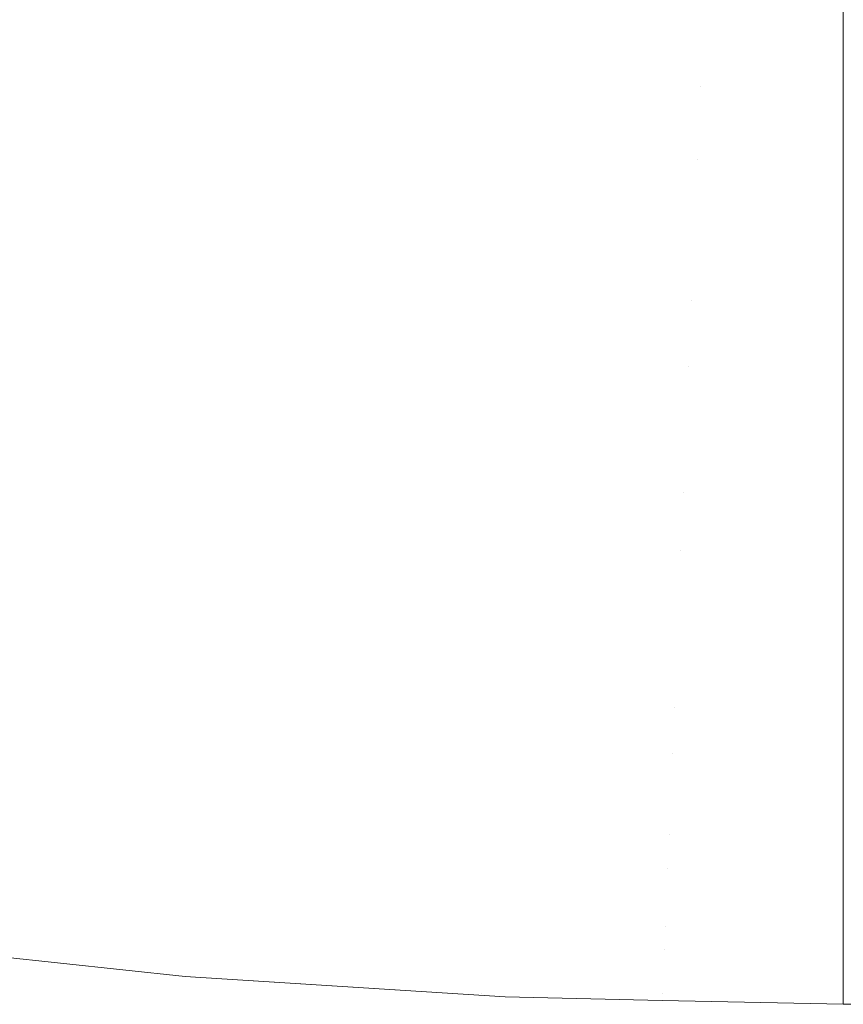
# Model space of a CAD drawing. Header units: centimetres. Extents: x -35.1 to 36.2, y 4.2 to 6.
# Tile 24 of 256: x -34.9718 to -34.9528, y 4.2002 to 4.2229. Entities that reach past the tile are written whole.
import ezdxf

# ---------------------------------------------------------------- set-up
doc = ezdxf.new("R2010")
doc.units = ezdxf.units.CM
doc.header["$LTSCALE"] = 2.54
doc.layers.add('Lucido design-1', color=7, linetype='Continuous')

# ---------------------------------------------------------------- blocks, each defined once
blk = doc.blocks.new('Gruppo-4-1')
at = {"color": 7, "linetype": 'Continuous', "lineweight": 9}
for points, invisible_edges in [([(-34.968789, 4.224023, -2276.258516), (-34.971942, 4.224432, -2276.258516), (-34.972375, 4.222722, -2276.260685), (-34.96915, 4.222304, -2276.260685)], 15), ([(-34.96915, 4.222304, -2276.983655), (-34.972375, 4.222722, -2276.983655), (-34.971942, 4.224432, -2276.985824), (-34.968789, 4.224023, -2276.985824)], 15), ([(-34.96915, 4.222304, -2276.260685), (-34.965902, 4.221961, -2276.260685), (-34.965612, 4.223688, -2276.258516), (-34.968789, 4.224023, -2276.258516)], 15), ([(-34.968789, 4.224023, -2276.985824), (-34.965612, 4.223688, -2276.985824), (-34.965902, 4.221961, -2276.983655), (-34.96915, 4.222304, -2276.983655)], 15), ([(-34.962417, 4.223426, -2276.258516), (-34.965612, 4.223688, -2276.258516), (-34.965902, 4.221961, -2276.260685), (-34.962635, 4.221693, -2276.260685)], 15), ([(-34.962635, 4.221693, -2276.983655), (-34.965902, 4.221961, -2276.983655), (-34.965612, 4.223688, -2276.985824), (-34.962417, 4.223426, -2276.985824)], 15), ([(-34.962635, 4.221693, -2276.260685), (-34.959353, 4.221501, -2276.260685), (-34.959208, 4.223238, -2276.258516), (-34.962417, 4.223426, -2276.258516)], 15), ([(-34.962417, 4.223426, -2276.985824), (-34.959208, 4.223238, -2276.985824), (-34.959353, 4.221501, -2276.983655), (-34.962635, 4.221693, -2276.983655)], 15), ([(-34.956062, 4.221386, -2276.260685), (-34.952766, 4.220877, -2276.261294), (-34.952766, 4.223608, -2276.257891), (-34.95599, 4.223125, -2276.258516)], 13), ([(-34.95599, 4.223125, -2276.985824), (-34.952766, 4.223608, -2276.986449), (-34.952766, 4.220877, -2276.983046), (-34.956062, 4.221386, -2276.983655)], 13), ([(-34.952766, 4.220877, -2276.261294), (36.079692, 4.220877, -2276.261294), (36.079692, 4.223608, -2276.257891), (-34.952766, 4.223608, -2276.257891)], 5), ([(36.079692, 4.220877, -2276.983046), (-34.952766, 4.220877, -2276.983046), (-34.952766, 4.223608, -2276.986449), (36.079692, 4.223608, -2276.986449)], 5), ([(-34.95599, 4.223125, -2276.258516), (-34.959208, 4.223238, -2276.258516), (-34.959353, 4.221501, -2276.260685), (-34.956062, 4.221386, -2276.260685)], 15), ([(-34.956062, 4.221386, -2276.983655), (-34.959353, 4.221501, -2276.983655), (-34.959208, 4.223238, -2276.985824), (-34.95599, 4.223125, -2276.985824)], 15), ([(-34.96915, 4.222304, -2276.260685), (-34.972375, 4.222722, -2276.260685), (-34.972796, 4.221056, -2276.262924), (-34.969503, 4.22063, -2276.262924)], 15), ([(-34.969503, 4.22063, -2276.981416), (-34.972796, 4.221056, -2276.981416), (-34.972375, 4.222722, -2276.983655), (-34.96915, 4.222304, -2276.983655)], 15), ([(-34.969503, 4.22063, -2276.262924), (-34.966185, 4.220279, -2276.262924), (-34.965902, 4.221961, -2276.260685), (-34.96915, 4.222304, -2276.260685)], 15), ([(-34.96915, 4.222304, -2276.983655), (-34.965902, 4.221961, -2276.983655), (-34.966185, 4.220279, -2276.981416), (-34.969503, 4.22063, -2276.981416)], 15), ([(-34.962635, 4.221693, -2276.260685), (-34.965902, 4.221961, -2276.260685), (-34.966185, 4.220279, -2276.262924), (-34.962847, 4.220005, -2276.262924)], 15), ([(-34.962847, 4.220005, -2276.981416), (-34.966185, 4.220279, -2276.981416), (-34.965902, 4.221961, -2276.983655), (-34.962635, 4.221693, -2276.983655)], 15), ([(-34.962847, 4.220005, -2276.262924), (-34.959495, 4.219809, -2276.262924), (-34.959353, 4.221501, -2276.260685), (-34.962635, 4.221693, -2276.260685)], 15), ([(-34.962635, 4.221693, -2276.983655), (-34.959353, 4.221501, -2276.983655), (-34.959495, 4.219809, -2276.981416), (-34.962847, 4.220005, -2276.981416)], 15), ([(-34.956062, 4.221386, -2276.260685), (-34.959353, 4.221501, -2276.260685), (-34.959495, 4.219809, -2276.262924), (-34.956133, 4.219691, -2276.262924)], 15), ([(-34.956133, 4.219691, -2276.981416), (-34.959495, 4.219809, -2276.981416), (-34.959353, 4.221501, -2276.983655), (-34.956062, 4.221386, -2276.983655)], 15), ([(-34.956133, 4.219691, -2276.262924), (-34.952766, 4.220877, -2276.261294), (-34.956062, 4.221386, -2276.260685)], 11), ([(-34.956062, 4.221386, -2276.983655), (-34.952766, 4.220877, -2276.983046), (-34.956133, 4.219691, -2276.981416)], 11), ([(-34.969503, 4.22063, -2276.262924), (-34.972796, 4.221056, -2276.262924), (-34.973206, 4.219438, -2276.26523), (-34.969845, 4.219003, -2276.26523)], 15), ([(-34.969845, 4.219003, -2276.979109), (-34.973206, 4.219438, -2276.979109), (-34.972796, 4.221056, -2276.981416), (-34.969503, 4.22063, -2276.981416)], 15), ([(-34.952766, 4.218297, -2276.264812), (-34.952766, 4.220877, -2276.261294), (-34.956133, 4.219691, -2276.262924)], 10), ([(-34.956133, 4.219691, -2276.981416), (-34.952766, 4.220877, -2276.983046), (-34.952766, 4.218297, -2276.979528)], 9), ([(-34.952766, 4.218297, -2276.264812), (36.079692, 4.218297, -2276.264812), (36.079692, 4.220877, -2276.261294), (-34.952766, 4.220877, -2276.261294)], 5), ([(36.079692, 4.218297, -2276.979528), (-34.952766, 4.218297, -2276.979528), (-34.952766, 4.220877, -2276.983046), (36.079692, 4.220877, -2276.983046)], 5), ([(-34.969845, 4.219003, -2276.26523), (-34.966459, 4.218645, -2276.26523), (-34.966185, 4.220279, -2276.262924), (-34.969503, 4.22063, -2276.262924)], 15), ([(-34.969503, 4.22063, -2276.981416), (-34.966185, 4.220279, -2276.981416), (-34.966459, 4.218645, -2276.979109), (-34.969845, 4.219003, -2276.979109)], 15), ([(-34.962847, 4.220005, -2276.262924), (-34.966185, 4.220279, -2276.262924), (-34.966459, 4.218645, -2276.26523), (-34.963053, 4.218366, -2276.26523)], 15), ([(-34.963053, 4.218366, -2276.979109), (-34.966459, 4.218645, -2276.979109), (-34.966185, 4.220279, -2276.981416), (-34.962847, 4.220005, -2276.981416)], 15), ([(-34.963053, 4.218366, -2276.26523), (-34.959633, 4.218166, -2276.26523), (-34.959495, 4.219809, -2276.262924), (-34.962847, 4.220005, -2276.262924)], 15), ([(-34.962847, 4.220005, -2276.981416), (-34.959495, 4.219809, -2276.981416), (-34.959633, 4.218166, -2276.979109), (-34.963053, 4.218366, -2276.979109)], 15), ([(-34.956133, 4.219691, -2276.262924), (-34.959495, 4.219809, -2276.262924), (-34.959633, 4.218166, -2276.26523), (-34.956202, 4.218046, -2276.26523)], 15), ([(-34.956202, 4.218046, -2276.979109), (-34.959633, 4.218166, -2276.979109), (-34.959495, 4.219809, -2276.981416), (-34.956133, 4.219691, -2276.981416)], 15), ([(-34.956133, 4.219691, -2276.262924), (-34.956202, 4.218046, -2276.26523), (-34.952766, 4.218297, -2276.264812)], 11), ([(-34.952766, 4.218297, -2276.979528), (-34.956202, 4.218046, -2276.979109), (-34.956133, 4.219691, -2276.981416)], 11), ([(-34.969845, 4.219003, -2276.26523), (-34.973206, 4.219438, -2276.26523), (-34.973602, 4.217871, -2276.267604), (-34.970176, 4.217428, -2276.267604)], 15), ([(-34.970176, 4.217428, -2276.976736), (-34.973602, 4.217871, -2276.976736), (-34.973206, 4.219438, -2276.979109), (-34.969845, 4.219003, -2276.979109)], 15), ([(-34.970176, 4.217428, -2276.267604), (-34.966724, 4.217063, -2276.267604), (-34.966459, 4.218645, -2276.26523), (-34.969845, 4.219003, -2276.26523)], 15), ([(-34.969845, 4.219003, -2276.979109), (-34.966459, 4.218645, -2276.979109), (-34.966724, 4.217063, -2276.976736), (-34.970176, 4.217428, -2276.976736)], 15), ([(-34.963053, 4.218366, -2276.26523), (-34.966459, 4.218645, -2276.26523), (-34.966724, 4.217063, -2276.267604), (-34.963253, 4.216779, -2276.267604)], 15), ([(-34.963253, 4.216779, -2276.976736), (-34.966724, 4.217063, -2276.976736), (-34.966459, 4.218645, -2276.979109), (-34.963053, 4.218366, -2276.979109)], 15), ([(-34.963253, 4.216779, -2276.267604), (-34.959766, 4.216575, -2276.267604), (-34.959633, 4.218166, -2276.26523), (-34.963053, 4.218366, -2276.26523)], 15), ([(-34.963053, 4.218366, -2276.979109), (-34.959633, 4.218166, -2276.979109), (-34.959766, 4.216575, -2276.976736), (-34.963253, 4.216779, -2276.976736)], 15), ([(-34.956269, 4.216452, -2276.267604), (-34.952766, 4.215873, -2276.26844), (-34.952766, 4.218297, -2276.264812), (-34.956202, 4.218046, -2276.26523)], 13), ([(-34.956202, 4.218046, -2276.979109), (-34.952766, 4.218297, -2276.979528), (-34.952766, 4.215873, -2276.9759), (-34.956269, 4.216452, -2276.976736)], 13), ([(-34.952766, 4.215873, -2276.26844), (36.079692, 4.215873, -2276.26844), (36.079692, 4.218297, -2276.264812), (-34.952766, 4.218297, -2276.264812)], 5), ([(36.079692, 4.215873, -2276.9759), (-34.952766, 4.215873, -2276.9759), (-34.952766, 4.218297, -2276.979528), (36.079692, 4.218297, -2276.979528)], 5), ([(-34.956202, 4.218046, -2276.26523), (-34.959633, 4.218166, -2276.26523), (-34.959766, 4.216575, -2276.267604), (-34.956269, 4.216452, -2276.267604)], 15), ([(-34.956269, 4.216452, -2276.976736), (-34.959766, 4.216575, -2276.976736), (-34.959633, 4.218166, -2276.979109), (-34.956202, 4.218046, -2276.979109)], 15), ([(-34.970176, 4.217428, -2276.267604), (-34.973602, 4.217871, -2276.267604), (-34.973985, 4.21636, -2276.270043), (-34.970495, 4.215908, -2276.270043)], 15), ([(-34.970495, 4.215908, -2276.974297), (-34.973985, 4.21636, -2276.974297), (-34.973602, 4.217871, -2276.976736), (-34.970176, 4.217428, -2276.976736)], 15), ([(-34.970495, 4.215908, -2276.270043), (-34.966981, 4.215537, -2276.270043), (-34.966724, 4.217063, -2276.267604), (-34.970176, 4.217428, -2276.267604)], 15), ([(-34.970176, 4.217428, -2276.976736), (-34.966724, 4.217063, -2276.976736), (-34.966981, 4.215537, -2276.974297), (-34.970495, 4.215908, -2276.974297)], 15), ([(-34.963253, 4.216779, -2276.267604), (-34.966724, 4.217063, -2276.267604), (-34.966981, 4.215537, -2276.270043), (-34.963445, 4.215247, -2276.270043)], 15), ([(-34.963445, 4.215247, -2276.974297), (-34.966981, 4.215537, -2276.974297), (-34.966724, 4.217063, -2276.976736), (-34.963253, 4.216779, -2276.976736)], 15), ([(-34.963445, 4.215247, -2276.270043), (-34.959894, 4.215039, -2276.270043), (-34.959766, 4.216575, -2276.267604), (-34.963253, 4.216779, -2276.267604)], 15), ([(-34.963253, 4.216779, -2276.976736), (-34.959766, 4.216575, -2276.976736), (-34.959894, 4.215039, -2276.974297), (-34.963445, 4.215247, -2276.974297)], 15), ([(-34.956269, 4.216452, -2276.267604), (-34.959766, 4.216575, -2276.267604), (-34.959894, 4.215039, -2276.270043), (-34.956333, 4.214914, -2276.270043)], 15), ([(-34.956333, 4.214914, -2276.974297), (-34.959894, 4.215039, -2276.974297), (-34.959766, 4.216575, -2276.976736), (-34.956269, 4.216452, -2276.976736)], 15), ([(-34.956333, 4.214914, -2276.270043), (-34.952766, 4.215873, -2276.26844), (-34.956269, 4.216452, -2276.267604)], 11), ([(-34.956269, 4.216452, -2276.976736), (-34.952766, 4.215873, -2276.9759), (-34.956333, 4.214914, -2276.974297)], 11), ([(-34.970495, 4.215908, -2276.270043), (-34.973985, 4.21636, -2276.270043), (-34.974352, 4.214906, -2276.272546), (-34.970803, 4.214447, -2276.272546)], 15), ([(-34.970803, 4.214447, -2276.971794), (-34.974352, 4.214906, -2276.971794), (-34.973985, 4.21636, -2276.974297), (-34.970495, 4.215908, -2276.974297)], 15), ([(-34.970803, 4.214447, -2276.272546), (-34.967227, 4.214069, -2276.272546), (-34.966981, 4.215537, -2276.270043), (-34.970495, 4.215908, -2276.270043)], 15), ([(-34.970495, 4.215908, -2276.974297), (-34.966981, 4.215537, -2276.974297), (-34.967227, 4.214069, -2276.971794), (-34.970803, 4.214447, -2276.971794)], 15), ([(-34.952766, 4.213609, -2276.27217), (-34.952766, 4.215873, -2276.26844), (-34.956333, 4.214914, -2276.270043)], 10), ([(-34.956333, 4.214914, -2276.974297), (-34.952766, 4.215873, -2276.9759), (-34.952766, 4.213609, -2276.97217)], 9), ([(-34.952766, 4.213609, -2276.27217), (36.079692, 4.213609, -2276.27217), (36.079692, 4.215873, -2276.26844), (-34.952766, 4.215873, -2276.26844)], 5), ([(36.079692, 4.213609, -2276.97217), (-34.952766, 4.213609, -2276.97217), (-34.952766, 4.215873, -2276.9759), (36.079692, 4.215873, -2276.9759)], 5), ([(-34.963445, 4.215247, -2276.270043), (-34.966981, 4.215537, -2276.270043), (-34.967227, 4.214069, -2276.272546), (-34.96363, 4.213774, -2276.272546)], 15), ([(-34.96363, 4.213774, -2276.971794), (-34.967227, 4.214069, -2276.971794), (-34.966981, 4.215537, -2276.974297), (-34.963445, 4.215247, -2276.974297)], 15), ([(-34.96363, 4.213774, -2276.272546), (-34.960018, 4.213563, -2276.272546), (-34.959894, 4.215039, -2276.270043), (-34.963445, 4.215247, -2276.270043)], 15), ([(-34.963445, 4.215247, -2276.974297), (-34.959894, 4.215039, -2276.974297), (-34.960018, 4.213563, -2276.971794), (-34.96363, 4.213774, -2276.971794)], 15), ([(-34.956333, 4.214914, -2276.270043), (-34.959894, 4.215039, -2276.270043), (-34.960018, 4.213563, -2276.272546), (-34.956395, 4.213436, -2276.272546)], 15), ([(-34.956395, 4.213436, -2276.971794), (-34.960018, 4.213563, -2276.971794), (-34.959894, 4.215039, -2276.974297), (-34.956333, 4.214914, -2276.974297)], 15), ([(-34.970803, 4.214447, -2276.272546), (-34.974352, 4.214906, -2276.272546), (-34.974705, 4.213514, -2276.275111), (-34.971097, 4.213047, -2276.275111)], 15), ([(-34.971097, 4.213047, -2276.969229), (-34.974705, 4.213514, -2276.969229), (-34.974352, 4.214906, -2276.971794), (-34.970803, 4.214447, -2276.971794)], 15), ([(-34.956333, 4.214914, -2276.270043), (-34.956395, 4.213436, -2276.272546), (-34.952766, 4.213609, -2276.27217)], 11), ([(-34.952766, 4.213609, -2276.97217), (-34.956395, 4.213436, -2276.971794), (-34.956333, 4.214914, -2276.974297)], 11), ([(-34.971097, 4.213047, -2276.275111), (-34.967463, 4.212663, -2276.275111), (-34.967227, 4.214069, -2276.272546), (-34.970803, 4.214447, -2276.272546)], 15), ([(-34.970803, 4.214447, -2276.971794), (-34.967227, 4.214069, -2276.971794), (-34.967463, 4.212663, -2276.969229), (-34.971097, 4.213047, -2276.969229)], 15), ([(-34.96363, 4.213774, -2276.272546), (-34.967227, 4.214069, -2276.272546), (-34.967463, 4.212663, -2276.275111), (-34.963808, 4.212364, -2276.275111)], 15), ([(-34.963808, 4.212364, -2276.969229), (-34.967463, 4.212663, -2276.969229), (-34.967227, 4.214069, -2276.971794), (-34.96363, 4.213774, -2276.971794)], 15), ([(-34.963808, 4.212364, -2276.275111), (-34.960136, 4.212149, -2276.275111), (-34.960018, 4.213563, -2276.272546), (-34.96363, 4.213774, -2276.272546)], 15), ([(-34.96363, 4.213774, -2276.971794), (-34.960018, 4.213563, -2276.971794), (-34.960136, 4.212149, -2276.969229), (-34.963808, 4.212364, -2276.969229)], 15), ([(-34.971097, 4.213047, -2276.275111), (-34.974705, 4.213514, -2276.275111), (-34.97504, 4.212187, -2276.277736), (-34.971378, 4.211713, -2276.277736)], 15), ([(-34.971378, 4.211713, -2276.966604), (-34.97504, 4.212187, -2276.966604), (-34.974705, 4.213514, -2276.969229), (-34.971097, 4.213047, -2276.969229)], 15), ([(-34.956395, 4.213436, -2276.272546), (-34.960018, 4.213563, -2276.272546), (-34.960136, 4.212149, -2276.275111), (-34.956454, 4.21202, -2276.275111)], 15), ([(-34.956454, 4.21202, -2276.969229), (-34.960136, 4.212149, -2276.969229), (-34.960018, 4.213563, -2276.971794), (-34.956395, 4.213436, -2276.971794)], 15), ([(-34.956454, 4.21202, -2276.275111), (-34.952766, 4.211511, -2276.275995), (-34.952766, 4.213609, -2276.27217), (-34.956395, 4.213436, -2276.272546)], 13), ([(-34.956395, 4.213436, -2276.971794), (-34.952766, 4.213609, -2276.97217), (-34.952766, 4.211511, -2276.968345), (-34.956454, 4.21202, -2276.969229)], 13), ([(-34.952766, 4.211511, -2276.275995), (36.079692, 4.211511, -2276.275995), (36.079692, 4.213609, -2276.27217), (-34.952766, 4.213609, -2276.27217)], 5), ([(36.079692, 4.211511, -2276.968345), (-34.952766, 4.211511, -2276.968345), (-34.952766, 4.213609, -2276.97217), (36.079692, 4.213609, -2276.97217)], 5), ([(-34.971378, 4.211713, -2276.277736), (-34.967688, 4.211323, -2276.277736), (-34.967463, 4.212663, -2276.275111), (-34.971097, 4.213047, -2276.275111)], 15), ([(-34.971097, 4.213047, -2276.969229), (-34.967463, 4.212663, -2276.969229), (-34.967688, 4.211323, -2276.966604), (-34.971378, 4.211713, -2276.966604)], 15), ([(-34.963808, 4.212364, -2276.275111), (-34.967463, 4.212663, -2276.275111), (-34.967688, 4.211323, -2276.277736), (-34.963977, 4.211019, -2276.277736)], 15), ([(-34.963977, 4.211019, -2276.966604), (-34.967688, 4.211323, -2276.966604), (-34.967463, 4.212663, -2276.969229), (-34.963808, 4.212364, -2276.969229)], 15), ([(-34.963977, 4.211019, -2276.277736), (-34.960249, 4.210801, -2276.277736), (-34.960136, 4.212149, -2276.275111), (-34.963808, 4.212364, -2276.275111)], 15), ([(-34.963808, 4.212364, -2276.969229), (-34.960136, 4.212149, -2276.969229), (-34.960249, 4.210801, -2276.966604), (-34.963977, 4.211019, -2276.966604)], 15), ([(-34.971378, 4.211713, -2276.277736), (-34.97504, 4.212187, -2276.277736), (-34.975359, 4.210929, -2276.280418), (-34.971644, 4.210448, -2276.280418)], 15), ([(-34.971644, 4.210448, -2276.963922), (-34.975359, 4.210929, -2276.963922), (-34.97504, 4.212187, -2276.966604), (-34.971378, 4.211713, -2276.966604)], 15), ([(-34.956454, 4.21202, -2276.275111), (-34.960136, 4.212149, -2276.275111), (-34.960249, 4.210801, -2276.277736), (-34.95651, 4.21067, -2276.277736)], 15), ([(-34.95651, 4.21067, -2276.966604), (-34.960249, 4.210801, -2276.966604), (-34.960136, 4.212149, -2276.969229), (-34.956454, 4.21202, -2276.969229)], 15), ([(-34.95651, 4.21067, -2276.277736), (-34.952766, 4.211511, -2276.275995), (-34.956454, 4.21202, -2276.275111)], 11), ([(-34.956454, 4.21202, -2276.969229), (-34.952766, 4.211511, -2276.968345), (-34.95651, 4.21067, -2276.966604)], 11), ([(-34.971644, 4.210448, -2276.280418), (-34.967901, 4.210052, -2276.280418), (-34.967688, 4.211323, -2276.277736), (-34.971378, 4.211713, -2276.277736)], 15), ([(-34.971378, 4.211713, -2276.966604), (-34.967688, 4.211323, -2276.966604), (-34.967901, 4.210052, -2276.963922), (-34.971644, 4.210448, -2276.963922)], 15), ([(-34.952766, 4.209581, -2276.279908), (-34.952766, 4.211511, -2276.275995), (-34.95651, 4.21067, -2276.277736)], 10), ([(-34.95651, 4.21067, -2276.966604), (-34.952766, 4.211511, -2276.968345), (-34.952766, 4.209581, -2276.964432)], 9), ([(-34.952766, 4.209581, -2276.279908), (36.079692, 4.209581, -2276.279908), (36.079692, 4.211511, -2276.275995), (-34.952766, 4.211511, -2276.275995)], 5), ([(36.079692, 4.209581, -2276.964432), (-34.952766, 4.209581, -2276.964432), (-34.952766, 4.211511, -2276.968345), (36.079692, 4.211511, -2276.968345)], 5), ([(-34.963977, 4.211019, -2276.277736), (-34.967688, 4.211323, -2276.277736), (-34.967901, 4.210052, -2276.280418), (-34.964137, 4.209744, -2276.280418)], 15), ([(-34.964137, 4.209744, -2276.963922), (-34.967901, 4.210052, -2276.963922), (-34.967688, 4.211323, -2276.966604), (-34.963977, 4.211019, -2276.966604)], 15), ([(-34.964137, 4.209744, -2276.280418), (-34.960356, 4.209523, -2276.280418), (-34.960249, 4.210801, -2276.277736), (-34.963977, 4.211019, -2276.277736)], 15), ([(-34.963977, 4.211019, -2276.966604), (-34.960249, 4.210801, -2276.966604), (-34.960356, 4.209523, -2276.963922), (-34.964137, 4.209744, -2276.963922)], 15), ([(-34.971895, 4.209254, -2276.283155), (-34.971644, 4.210448, -2276.280418), (-34.975359, 4.210929, -2276.280418), (-34.975659, 4.209741, -2276.283155)], 15), ([(-34.971895, 4.209254, -2276.961185), (-34.975659, 4.209741, -2276.961185), (-34.975359, 4.210929, -2276.963922), (-34.971644, 4.210448, -2276.963922)], 15), ([(-34.95651, 4.21067, -2276.277736), (-34.960249, 4.210801, -2276.277736), (-34.960356, 4.209523, -2276.280418), (-34.956564, 4.20939, -2276.280418)], 15), ([(-34.956564, 4.20939, -2276.963922), (-34.960356, 4.209523, -2276.963922), (-34.960249, 4.210801, -2276.966604), (-34.95651, 4.21067, -2276.966604)], 15), ([(-34.95651, 4.21067, -2276.277736), (-34.956564, 4.20939, -2276.280418), (-34.952766, 4.209581, -2276.279908)], 11), ([(-34.952766, 4.209581, -2276.964432), (-34.956564, 4.20939, -2276.963922), (-34.95651, 4.21067, -2276.966604)], 11), ([(-34.968103, 4.208854, -2276.283155), (-34.967901, 4.210052, -2276.280418), (-34.971644, 4.210448, -2276.280418), (-34.971895, 4.209254, -2276.283155)], 15), ([(-34.971644, 4.210448, -2276.963922), (-34.967901, 4.210052, -2276.963922), (-34.968103, 4.208854, -2276.961185), (-34.971895, 4.209254, -2276.961185)], 15), ([(-34.964137, 4.209744, -2276.280418), (-34.967901, 4.210052, -2276.280418), (-34.968103, 4.208854, -2276.283155), (-34.964288, 4.208541, -2276.283155)], 15), ([(-34.964288, 4.208541, -2276.961185), (-34.968103, 4.208854, -2276.961185), (-34.967901, 4.210052, -2276.963922), (-34.964137, 4.209744, -2276.963922)], 15), ([(-34.964288, 4.208541, -2276.283155), (-34.960457, 4.208317, -2276.283155), (-34.960356, 4.209523, -2276.280418), (-34.964137, 4.209744, -2276.280418)], 15), ([(-34.964137, 4.209744, -2276.963922), (-34.960356, 4.209523, -2276.963922), (-34.960457, 4.208317, -2276.961185), (-34.964288, 4.208541, -2276.961185)], 15), ([(-34.956614, 4.208182, -2276.283155), (-34.952766, 4.207824, -2276.283902), (-34.952766, 4.209581, -2276.279908), (-34.956564, 4.20939, -2276.280418)], 13), ([(-34.956564, 4.20939, -2276.963922), (-34.952766, 4.209581, -2276.964432), (-34.952766, 4.207824, -2276.960438), (-34.956614, 4.208182, -2276.961185)], 13), ([(-34.952766, 4.207824, -2276.283902), (36.079692, 4.207824, -2276.283902), (36.079692, 4.209581, -2276.279908), (-34.952766, 4.209581, -2276.279908)], 5), ([(36.079692, 4.207824, -2276.960438), (-34.952766, 4.207824, -2276.960438), (-34.952766, 4.209581, -2276.964432), (36.079692, 4.209581, -2276.964432)], 5), ([(-34.956564, 4.20939, -2276.280418), (-34.960356, 4.209523, -2276.280418), (-34.960457, 4.208317, -2276.283155), (-34.956614, 4.208182, -2276.283155)], 15), ([(-34.956614, 4.208182, -2276.961185), (-34.960457, 4.208317, -2276.961185), (-34.960356, 4.209523, -2276.963922), (-34.956564, 4.20939, -2276.963922)], 15), ([(-34.971895, 4.209254, -2276.283155), (-34.97213, 4.208135, -2276.285944), (-34.968291, 4.20773, -2276.285944), (-34.968103, 4.208854, -2276.283155)], 15), ([(-34.971895, 4.209254, -2276.961185), (-34.968103, 4.208854, -2276.961185), (-34.968291, 4.20773, -2276.958396), (-34.97213, 4.208135, -2276.958396)], 15), ([(-34.964288, 4.208541, -2276.283155), (-34.968103, 4.208854, -2276.283155), (-34.968291, 4.20773, -2276.285944), (-34.96443, 4.207413, -2276.285944)], 15), ([(-34.96443, 4.207413, -2276.958396), (-34.968291, 4.20773, -2276.958396), (-34.968103, 4.208854, -2276.961185), (-34.964288, 4.208541, -2276.961185)], 15), ([(-34.96443, 4.207413, -2276.285944), (-34.960551, 4.207186, -2276.285944), (-34.960457, 4.208317, -2276.283155), (-34.964288, 4.208541, -2276.283155)], 15), ([(-34.964288, 4.208541, -2276.961185), (-34.960457, 4.208317, -2276.961185), (-34.960551, 4.207186, -2276.958396), (-34.96443, 4.207413, -2276.958396)], 15), ([(-34.956614, 4.208182, -2276.283155), (-34.960457, 4.208317, -2276.283155), (-34.960551, 4.207186, -2276.285944), (-34.956662, 4.20705, -2276.285944)], 15), ([(-34.956662, 4.20705, -2276.958396), (-34.960551, 4.207186, -2276.958396), (-34.960457, 4.208317, -2276.961185), (-34.956614, 4.208182, -2276.961185)], 15), ([(-34.968467, 4.206684, -2276.288781), (-34.968291, 4.20773, -2276.285944), (-34.97213, 4.208135, -2276.285944), (-34.972349, 4.207094, -2276.288781)], 15), ([(-34.97213, 4.208135, -2276.958396), (-34.968291, 4.20773, -2276.958396), (-34.968467, 4.206684, -2276.955559), (-34.972349, 4.207094, -2276.955559)], 15), ([(-34.952766, 4.207824, -2276.283902), (-34.956614, 4.208182, -2276.283155), (-34.956662, 4.20705, -2276.285944)], 11), ([(-34.956662, 4.20705, -2276.958396), (-34.956614, 4.208182, -2276.961185), (-34.952766, 4.207824, -2276.960438)], 11), ([(-34.956662, 4.20705, -2276.285944), (-34.952766, 4.206243, -2276.287968), (-34.952766, 4.207824, -2276.283902)], 9), ([(-34.952766, 4.207824, -2276.960438), (-34.952766, 4.206243, -2276.956372), (-34.956662, 4.20705, -2276.958396)], 10), ([(-34.952766, 4.206243, -2276.287968), (36.079692, 4.206243, -2276.287968), (36.079692, 4.207824, -2276.283902), (-34.952766, 4.207824, -2276.283902)], 5), ([(36.079692, 4.206243, -2276.956372), (-34.952766, 4.206243, -2276.956372), (-34.952766, 4.207824, -2276.960438), (36.079692, 4.207824, -2276.960438)], 5), ([(-34.964562, 4.206364, -2276.288781), (-34.96443, 4.207413, -2276.285944), (-34.968291, 4.20773, -2276.285944), (-34.968467, 4.206684, -2276.288781)], 15), ([(-34.964562, 4.206364, -2276.955559), (-34.968467, 4.206684, -2276.955559), (-34.968291, 4.20773, -2276.958396), (-34.96443, 4.207413, -2276.958396)], 15), ([(-34.960639, 4.206135, -2276.288781), (-34.960551, 4.207186, -2276.285944), (-34.96443, 4.207413, -2276.285944), (-34.964562, 4.206364, -2276.288781)], 15), ([(-34.96443, 4.207413, -2276.958396), (-34.960551, 4.207186, -2276.958396), (-34.960639, 4.206135, -2276.955559), (-34.964562, 4.206364, -2276.955559)], 15), ([(-34.972349, 4.207094, -2276.288781), (-34.972551, 4.206134, -2276.291665), (-34.968629, 4.20572, -2276.291665), (-34.968467, 4.206684, -2276.288781)], 15), ([(-34.972349, 4.207094, -2276.955559), (-34.968467, 4.206684, -2276.955559), (-34.968629, 4.20572, -2276.952675), (-34.972551, 4.206134, -2276.952675)], 15), ([(-34.956706, 4.205997, -2276.288781), (-34.956662, 4.20705, -2276.285944), (-34.960551, 4.207186, -2276.285944), (-34.960639, 4.206135, -2276.288781)], 15), ([(-34.956706, 4.205997, -2276.955559), (-34.960639, 4.206135, -2276.955559), (-34.960551, 4.207186, -2276.958396), (-34.956662, 4.20705, -2276.958396)], 15), ([(-34.952766, 4.206243, -2276.287968), (-34.956662, 4.20705, -2276.285944), (-34.956706, 4.205997, -2276.288781)], 11), ([(-34.956662, 4.20705, -2276.958396), (-34.952766, 4.206243, -2276.956372), (-34.956706, 4.205997, -2276.955559)], 11), ([(-34.968467, 4.206684, -2276.288781), (-34.968629, 4.20572, -2276.291665), (-34.964683, 4.205396, -2276.291665), (-34.964562, 4.206364, -2276.288781)], 15), ([(-34.964683, 4.205396, -2276.952675), (-34.968629, 4.20572, -2276.952675), (-34.968467, 4.206684, -2276.955559), (-34.964562, 4.206364, -2276.955559)], 15), ([(-34.964562, 4.206364, -2276.288781), (-34.964683, 4.205396, -2276.291665), (-34.960721, 4.205164, -2276.291665), (-34.960639, 4.206135, -2276.288781)], 15), ([(-34.964562, 4.206364, -2276.955559), (-34.960639, 4.206135, -2276.955559), (-34.960721, 4.205164, -2276.952675), (-34.964683, 4.205396, -2276.952675)], 15), ([(-34.956706, 4.205997, -2276.288781), (-34.956746, 4.205025, -2276.291665), (-34.952766, 4.20484, -2276.292099), (-34.952766, 4.206243, -2276.287968)], 11), ([(-34.956706, 4.205997, -2276.955559), (-34.952766, 4.206243, -2276.956372), (-34.952766, 4.20484, -2276.952241), (-34.956746, 4.205025, -2276.952675)], 13), ([(-34.952766, 4.20484, -2276.292099), (36.079692, 4.20484, -2276.292099), (36.079692, 4.206243, -2276.287968), (-34.952766, 4.206243, -2276.287968)], 5), ([(36.079692, 4.20484, -2276.952241), (-34.952766, 4.20484, -2276.952241), (-34.952766, 4.206243, -2276.956372), (36.079692, 4.206243, -2276.956372)], 5), ([(-34.968777, 4.204838, -2276.29459), (-34.968629, 4.20572, -2276.291665), (-34.972551, 4.206134, -2276.291665), (-34.972735, 4.205257, -2276.29459)], 15), ([(-34.972551, 4.206134, -2276.952675), (-34.968629, 4.20572, -2276.952675), (-34.968777, 4.204838, -2276.94975), (-34.972735, 4.205257, -2276.94975)], 15), ([(-34.960639, 4.206135, -2276.288781), (-34.960721, 4.205164, -2276.291665), (-34.956746, 4.205025, -2276.291665), (-34.956706, 4.205997, -2276.288781)], 15), ([(-34.956746, 4.205025, -2276.952675), (-34.960721, 4.205164, -2276.952675), (-34.960639, 4.206135, -2276.955559), (-34.956706, 4.205997, -2276.955559)], 15), ([(-34.964795, 4.204512, -2276.29459), (-34.964683, 4.205396, -2276.291665), (-34.968629, 4.20572, -2276.291665), (-34.968777, 4.204838, -2276.29459)], 15), ([(-34.964795, 4.204512, -2276.94975), (-34.968777, 4.204838, -2276.94975), (-34.968629, 4.20572, -2276.952675), (-34.964683, 4.205396, -2276.952675)], 15), ([(-34.972735, 4.205257, -2276.29459), (-34.972902, 4.204465, -2276.297555), (-34.96891, 4.204043, -2276.297555), (-34.968777, 4.204838, -2276.29459)], 15), ([(-34.972735, 4.205257, -2276.94975), (-34.968777, 4.204838, -2276.94975), (-34.96891, 4.204043, -2276.946785), (-34.972902, 4.204465, -2276.946785)], 15), ([(-34.960795, 4.204278, -2276.29459), (-34.960721, 4.205164, -2276.291665), (-34.964683, 4.205396, -2276.291665), (-34.964795, 4.204512, -2276.29459)], 15), ([(-34.964683, 4.205396, -2276.952675), (-34.960721, 4.205164, -2276.952675), (-34.960795, 4.204278, -2276.94975), (-34.964795, 4.204512, -2276.94975)], 15), ([(-34.956784, 4.204137, -2276.29459), (-34.956746, 4.205025, -2276.291665), (-34.960721, 4.205164, -2276.291665), (-34.960795, 4.204278, -2276.29459)], 15), ([(-34.956784, 4.204137, -2276.94975), (-34.960795, 4.204278, -2276.94975), (-34.960721, 4.205164, -2276.952675), (-34.956746, 4.205025, -2276.952675)], 15), ([(-34.968777, 4.204838, -2276.29459), (-34.96891, 4.204043, -2276.297555), (-34.964895, 4.203714, -2276.297555), (-34.964795, 4.204512, -2276.29459)], 15), ([(-34.964895, 4.203714, -2276.946785), (-34.96891, 4.204043, -2276.946785), (-34.968777, 4.204838, -2276.94975), (-34.964795, 4.204512, -2276.94975)], 15), ([(-34.952766, 4.20484, -2276.292099), (-34.956746, 4.205025, -2276.291665), (-34.956784, 4.204137, -2276.29459)], 11), ([(-34.956784, 4.204137, -2276.94975), (-34.956746, 4.205025, -2276.952675), (-34.952766, 4.20484, -2276.952241)], 11), ([(-34.956784, 4.204137, -2276.29459), (-34.952766, 4.203619, -2276.296288), (-34.952766, 4.20484, -2276.292099)], 9), ([(-34.952766, 4.20484, -2276.952241), (-34.952766, 4.203619, -2276.948052), (-34.956784, 4.204137, -2276.94975)], 10), ([(-34.952766, 4.203619, -2276.296288), (36.079692, 4.203619, -2276.296288), (36.079692, 4.20484, -2276.292099), (-34.952766, 4.20484, -2276.292099)], 5), ([(36.079692, 4.203619, -2276.948052), (-34.952766, 4.203619, -2276.948052), (-34.952766, 4.20484, -2276.952241), (36.079692, 4.20484, -2276.952241)], 5), ([(-34.969029, 4.203336, -2276.300554), (-34.96891, 4.204043, -2276.297555), (-34.972902, 4.204465, -2276.297555), (-34.97305, 4.203761, -2276.300554)], 15), ([(-34.972902, 4.204465, -2276.946785), (-34.96891, 4.204043, -2276.946785), (-34.969029, 4.203336, -2276.943786), (-34.97305, 4.203761, -2276.943786)], 15), ([(-34.964795, 4.204512, -2276.29459), (-34.964895, 4.203714, -2276.297555), (-34.960862, 4.203478, -2276.297555), (-34.960795, 4.204278, -2276.29459)], 15), ([(-34.964795, 4.204512, -2276.94975), (-34.960795, 4.204278, -2276.94975), (-34.960862, 4.203478, -2276.946785), (-34.964895, 4.203714, -2276.946785)], 15), ([(-34.960795, 4.204278, -2276.29459), (-34.960862, 4.203478, -2276.297555), (-34.956817, 4.203336, -2276.297555), (-34.956784, 4.204137, -2276.29459)], 15), ([(-34.956817, 4.203336, -2276.946785), (-34.960862, 4.203478, -2276.946785), (-34.960795, 4.204278, -2276.94975), (-34.956784, 4.204137, -2276.94975)], 15), ([(-34.956784, 4.204137, -2276.29459), (-34.956817, 4.203336, -2276.297555), (-34.952766, 4.203619, -2276.296288)], 11), ([(-34.956784, 4.204137, -2276.94975), (-34.952766, 4.203619, -2276.948052), (-34.956817, 4.203336, -2276.946785)], 11), ([(-34.964984, 4.203004, -2276.300554), (-34.964895, 4.203714, -2276.297555), (-34.96891, 4.204043, -2276.297555), (-34.969029, 4.203336, -2276.300554)], 15), ([(-34.964984, 4.203004, -2276.943786), (-34.969029, 4.203336, -2276.943786), (-34.96891, 4.204043, -2276.946785), (-34.964895, 4.203714, -2276.946785)], 15), ([(-34.97305, 4.203761, -2276.300554), (-34.973179, 4.203147, -2276.303583), (-34.969132, 4.202719, -2276.303583), (-34.969029, 4.203336, -2276.300554)], 15), ([(-34.97305, 4.203761, -2276.943786), (-34.969029, 4.203336, -2276.943786), (-34.969132, 4.202719, -2276.940757), (-34.973179, 4.203147, -2276.940757)], 15), ([(-34.960921, 4.202767, -2276.300554), (-34.960862, 4.203478, -2276.297555), (-34.964895, 4.203714, -2276.297555), (-34.964984, 4.203004, -2276.300554)], 15), ([(-34.964895, 4.203714, -2276.946785), (-34.960862, 4.203478, -2276.946785), (-34.960921, 4.202767, -2276.943786), (-34.964984, 4.203004, -2276.943786)], 15), ([(-34.956847, 4.202624, -2276.300554), (-34.956817, 4.203336, -2276.297555), (-34.960862, 4.203478, -2276.297555), (-34.960921, 4.202767, -2276.300554)], 15), ([(-34.956847, 4.202624, -2276.943786), (-34.960921, 4.202767, -2276.943786), (-34.960862, 4.203478, -2276.946785), (-34.956817, 4.203336, -2276.946785)], 15), ([(-34.952766, 4.202582, -2276.300526), (-34.952766, 4.203619, -2276.296288), (-34.956817, 4.203336, -2276.297555)], 10), ([(-34.956817, 4.203336, -2276.946785), (-34.952766, 4.203619, -2276.948052), (-34.952766, 4.202582, -2276.943814)], 9), ([(-34.952766, 4.202582, -2276.300526), (36.079692, 4.202582, -2276.300526), (36.079692, 4.203619, -2276.296288), (-34.952766, 4.203619, -2276.296288)], 5), ([(36.079692, 4.202582, -2276.943814), (-34.952766, 4.202582, -2276.943814), (-34.952766, 4.203619, -2276.948052), (36.079692, 4.203619, -2276.948052)], 5), ([(-34.969029, 4.203336, -2276.300554), (-34.969132, 4.202719, -2276.303583), (-34.965062, 4.202385, -2276.303583), (-34.964984, 4.203004, -2276.300554)], 15), ([(-34.965062, 4.202385, -2276.940757), (-34.969132, 4.202719, -2276.940757), (-34.969029, 4.203336, -2276.943786), (-34.964984, 4.203004, -2276.943786)], 15), ([(-34.956817, 4.203336, -2276.297555), (-34.956847, 4.202624, -2276.300554), (-34.952766, 4.202582, -2276.300526)], 11), ([(-34.952766, 4.202582, -2276.943814), (-34.956847, 4.202624, -2276.943786), (-34.956817, 4.203336, -2276.946785)], 11), ([(-34.969221, 4.202194, -2276.30664), (-34.969132, 4.202719, -2276.303583), (-34.973179, 4.203147, -2276.303583), (-34.973289, 4.202624, -2276.30664)], 15), ([(-34.973179, 4.203147, -2276.940757), (-34.969132, 4.202719, -2276.940757), (-34.969221, 4.202194, -2276.9377), (-34.973289, 4.202624, -2276.9377)], 15), ([(-34.964984, 4.203004, -2276.300554), (-34.965062, 4.202385, -2276.303583), (-34.960973, 4.202146, -2276.303583), (-34.960921, 4.202767, -2276.300554)], 15), ([(-34.964984, 4.203004, -2276.943786), (-34.960921, 4.202767, -2276.943786), (-34.960973, 4.202146, -2276.940757), (-34.965062, 4.202385, -2276.940757)], 15), ([(-34.960921, 4.202767, -2276.300554), (-34.960973, 4.202146, -2276.303583), (-34.956873, 4.202002, -2276.303583), (-34.956847, 4.202624, -2276.300554)], 15), ([(-34.956873, 4.202002, -2276.940757), (-34.960973, 4.202146, -2276.940757), (-34.960921, 4.202767, -2276.943786), (-34.956847, 4.202624, -2276.943786)], 15), ([(-34.973289, 4.202624, -2276.30664), (-34.97338, 4.202194, -2276.309719), (-34.969293, 4.201762, -2276.309719), (-34.969221, 4.202194, -2276.30664)], 15), ([(-34.973289, 4.202624, -2276.9377), (-34.969221, 4.202194, -2276.9377), (-34.969293, 4.201762, -2276.934621), (-34.97338, 4.202194, -2276.934621)], 15), ([(-34.965128, 4.201858, -2276.30664), (-34.965062, 4.202385, -2276.303583), (-34.969132, 4.202719, -2276.303583), (-34.969221, 4.202194, -2276.30664)], 15), ([(-34.965128, 4.201858, -2276.9377), (-34.969221, 4.202194, -2276.9377), (-34.969132, 4.202719, -2276.940757), (-34.965062, 4.202385, -2276.940757)], 15), ([(-34.952766, 4.202582, -2276.300526), (-34.956847, 4.202624, -2276.300554), (-34.956873, 4.202002, -2276.303583)], 11), ([(-34.956873, 4.202002, -2276.940757), (-34.956847, 4.202624, -2276.943786), (-34.952766, 4.202582, -2276.943814)], 11), ([(-34.956873, 4.202002, -2276.303583), (-34.952766, 4.201731, -2276.304805), (-34.952766, 4.202582, -2276.300526)], 9), ([(-34.952766, 4.202582, -2276.943814), (-34.952766, 4.201731, -2276.939535), (-34.956873, 4.202002, -2276.940757)], 10), ([(-34.952766, 4.201731, -2276.304805), (36.079692, 4.201731, -2276.304805), (36.079692, 4.202582, -2276.300526), (-34.952766, 4.202582, -2276.300526)], 5), ([(36.079692, 4.201731, -2276.939535), (-34.952766, 4.201731, -2276.939535), (-34.952766, 4.202582, -2276.943814), (36.079692, 4.202582, -2276.943814)], 5), ([(-34.961017, 4.201618, -2276.30664), (-34.960973, 4.202146, -2276.303583), (-34.965062, 4.202385, -2276.303583), (-34.965128, 4.201858, -2276.30664)], 15), ([(-34.965062, 4.202385, -2276.940757), (-34.960973, 4.202146, -2276.940757), (-34.961017, 4.201618, -2276.9377), (-34.965128, 4.201858, -2276.9377)], 15), ([(-34.96935, 4.201425, -2276.312816), (-34.969293, 4.201762, -2276.309719), (-34.97338, 4.202194, -2276.309719), (-34.97345, 4.201858, -2276.312816)], 15), ([(-34.97338, 4.202194, -2276.934621), (-34.969293, 4.201762, -2276.934621), (-34.96935, 4.201425, -2276.931524), (-34.97345, 4.201858, -2276.931524)], 15), ([(-34.969221, 4.202194, -2276.30664), (-34.969293, 4.201762, -2276.309719), (-34.965182, 4.201425, -2276.309719), (-34.965128, 4.201858, -2276.30664)], 15), ([(-34.965182, 4.201425, -2276.934621), (-34.969293, 4.201762, -2276.934621), (-34.969221, 4.202194, -2276.9377), (-34.965128, 4.201858, -2276.9377)], 15), ([(-34.956895, 4.201474, -2276.30664), (-34.956873, 4.202002, -2276.303583), (-34.960973, 4.202146, -2276.303583), (-34.961017, 4.201618, -2276.30664)], 15), ([(-34.956895, 4.201474, -2276.9377), (-34.961017, 4.201618, -2276.9377), (-34.960973, 4.202146, -2276.940757), (-34.956873, 4.202002, -2276.940757)], 15), ([(-34.97345, 4.201858, -2276.312816), (-34.973501, 4.201618, -2276.315926), (-34.96939, 4.201184, -2276.315926), (-34.96935, 4.201425, -2276.312816)], 15), ([(-34.97345, 4.201858, -2276.931524), (-34.96935, 4.201425, -2276.931524), (-34.96939, 4.201184, -2276.928414), (-34.973501, 4.201618, -2276.928414)], 15), ([(-34.965128, 4.201858, -2276.30664), (-34.965182, 4.201425, -2276.309719), (-34.961054, 4.201184, -2276.309719), (-34.961017, 4.201618, -2276.30664)], 15), ([(-34.965128, 4.201858, -2276.9377), (-34.961017, 4.201618, -2276.9377), (-34.961054, 4.201184, -2276.934621), (-34.965182, 4.201425, -2276.934621)], 15), ([(-34.952766, 4.201731, -2276.304805), (-34.956873, 4.202002, -2276.303583), (-34.956895, 4.201474, -2276.30664)], 11), ([(-34.956873, 4.202002, -2276.940757), (-34.952766, 4.201731, -2276.939535), (-34.956895, 4.201474, -2276.9377)], 11), ([(-34.975234, 4.201633, -2276.92217), (-34.967939, 4.200857, -2276.92217), (-34.967939, 4.200857, -2276.32217), (-34.973538, 4.201452, -2276.32217)], 10), ([(-34.973531, 4.201474, -2276.925294), (-34.969414, 4.201039, -2276.925294), (-34.967939, 4.200857, -2276.92217), (-34.975234, 4.201633, -2276.92217)], 11), ([(-34.965225, 4.201087, -2276.312816), (-34.965182, 4.201425, -2276.309719), (-34.969293, 4.201762, -2276.309719), (-34.96935, 4.201425, -2276.312816)], 15), ([(-34.965225, 4.201087, -2276.931524), (-34.96935, 4.201425, -2276.931524), (-34.969293, 4.201762, -2276.934621), (-34.965182, 4.201425, -2276.934621)], 15), ([(-34.952766, 4.201068, -2276.309117), (-34.952766, 4.201731, -2276.304805), (-34.956895, 4.201474, -2276.30664)], 10), ([(-34.956895, 4.201474, -2276.9377), (-34.952766, 4.201731, -2276.939535), (-34.952766, 4.201068, -2276.935223)], 9), ([(-34.952766, 4.201068, -2276.309117), (36.079692, 4.201068, -2276.309117), (36.079692, 4.201731, -2276.304805), (-34.952766, 4.201731, -2276.304805)], 5), ([(36.079692, 4.201068, -2276.935223), (-34.952766, 4.201068, -2276.935223), (-34.952766, 4.201731, -2276.939535), (36.079692, 4.201731, -2276.939535)], 5), ([(-34.973531, 4.201474, -2276.319046), (-34.973538, 4.201452, -2276.32217), (-34.967939, 4.200857, -2276.32217), (-34.969414, 4.201039, -2276.319046)], 13), ([(-34.969414, 4.201039, -2276.319046), (-34.96939, 4.201184, -2276.315926), (-34.973501, 4.201618, -2276.315926), (-34.973531, 4.201474, -2276.319046)], 15), ([(-34.973501, 4.201618, -2276.928414), (-34.96939, 4.201184, -2276.928414), (-34.969414, 4.201039, -2276.925294), (-34.973531, 4.201474, -2276.925294)], 15), ([(-34.96935, 4.201425, -2276.312816), (-34.96939, 4.201184, -2276.315926), (-34.965255, 4.200845, -2276.315926), (-34.965225, 4.201087, -2276.312816)], 15), ([(-34.965255, 4.200845, -2276.928414), (-34.96939, 4.201184, -2276.928414), (-34.96935, 4.201425, -2276.931524), (-34.965225, 4.201087, -2276.931524)], 15), ([(-34.961082, 4.200845, -2276.312816), (-34.961054, 4.201184, -2276.309719), (-34.965182, 4.201425, -2276.309719), (-34.965225, 4.201087, -2276.312816)], 15), ([(-34.965182, 4.201425, -2276.934621), (-34.961054, 4.201184, -2276.934621), (-34.961082, 4.200845, -2276.931524), (-34.965225, 4.201087, -2276.931524)], 15), ([(-34.961017, 4.201618, -2276.30664), (-34.961054, 4.201184, -2276.309719), (-34.956913, 4.201039, -2276.309719), (-34.956895, 4.201474, -2276.30664)], 15), ([(-34.956913, 4.201039, -2276.934621), (-34.961054, 4.201184, -2276.934621), (-34.961017, 4.201618, -2276.9377), (-34.956895, 4.201474, -2276.9377)], 15), ([(-34.956895, 4.201474, -2276.30664), (-34.956913, 4.201039, -2276.309719), (-34.952766, 4.201068, -2276.309117)], 11), ([(-34.952766, 4.201068, -2276.935223), (-34.956913, 4.201039, -2276.934621), (-34.956895, 4.201474, -2276.9377)], 11), ([(-34.965274, 4.200699, -2276.319046), (-34.965255, 4.200845, -2276.315926), (-34.96939, 4.201184, -2276.315926), (-34.969414, 4.201039, -2276.319046)], 15), ([(-34.965274, 4.200699, -2276.925294), (-34.969414, 4.201039, -2276.925294), (-34.96939, 4.201184, -2276.928414), (-34.965255, 4.200845, -2276.928414)], 15), ([(-34.956927, 4.200699, -2276.312816), (-34.956913, 4.201039, -2276.309719), (-34.961054, 4.201184, -2276.309719), (-34.961082, 4.200845, -2276.312816)], 15), ([(-34.956927, 4.200699, -2276.931524), (-34.961082, 4.200845, -2276.931524), (-34.961054, 4.201184, -2276.934621), (-34.956913, 4.201039, -2276.934621)], 15), ([(-34.965274, 4.200699, -2276.319046), (-34.969414, 4.201039, -2276.319046), (-34.967939, 4.200857, -2276.32217)], 11), ([(-34.967939, 4.200857, -2276.92217), (-34.969414, 4.201039, -2276.925294), (-34.965274, 4.200699, -2276.925294)], 11), ([(-34.965225, 4.201087, -2276.312816), (-34.965255, 4.200845, -2276.315926), (-34.961103, 4.200602, -2276.315926), (-34.961082, 4.200845, -2276.312816)], 15), ([(-34.965225, 4.201087, -2276.931524), (-34.961082, 4.200845, -2276.931524), (-34.961103, 4.200602, -2276.928414), (-34.965255, 4.200845, -2276.928414)], 15), ([(-34.952766, 4.200593, -2276.313454), (-34.952766, 4.201068, -2276.309117), (-34.956913, 4.201039, -2276.309719), (-34.956927, 4.200699, -2276.312816)], 14), ([(-34.956913, 4.201039, -2276.934621), (-34.952766, 4.201068, -2276.935223), (-34.952766, 4.200593, -2276.930886), (-34.956927, 4.200699, -2276.931524)], 13), ([(-34.952766, 4.200593, -2276.313454), (36.079692, 4.200593, -2276.313454), (36.079692, 4.201068, -2276.309117), (-34.952766, 4.201068, -2276.309117)], 5), ([(36.079692, 4.200593, -2276.930886), (-34.952766, 4.200593, -2276.930886), (-34.952766, 4.201068, -2276.935223), (36.079692, 4.201068, -2276.935223)], 5), ([(-34.967939, 4.200857, -2276.32217), (-34.965278, 4.200686, -2276.32217), (-34.965274, 4.200699, -2276.319046)], 10), ([(-34.967939, 4.200857, -2276.92217), (-34.960565, 4.200382, -2276.92217), (-34.960565, 4.200382, -2276.32217), (-34.965278, 4.200686, -2276.32217)], 10), ([(-34.965278, 4.200686, -2276.32217), (-34.967939, 4.200857, -2276.32217), (-34.967939, 4.200857, -2276.92217)], 10), ([(-34.960565, 4.200382, -2276.92217), (-34.967939, 4.200857, -2276.92217), (-34.965274, 4.200699, -2276.925294)], 10), ([(-34.961115, 4.200456, -2276.319046), (-34.961103, 4.200602, -2276.315926), (-34.965255, 4.200845, -2276.315926), (-34.965274, 4.200699, -2276.319046)], 15), ([(-34.965255, 4.200845, -2276.928414), (-34.961103, 4.200602, -2276.928414), (-34.961115, 4.200456, -2276.925294), (-34.965274, 4.200699, -2276.925294)], 15), ([(-34.961082, 4.200845, -2276.312816), (-34.961103, 4.200602, -2276.315926), (-34.956937, 4.200456, -2276.315926), (-34.956927, 4.200699, -2276.312816)], 15), ([(-34.956937, 4.200456, -2276.928414), (-34.961103, 4.200602, -2276.928414), (-34.961082, 4.200845, -2276.931524), (-34.956927, 4.200699, -2276.931524)], 15), ([(-34.961115, 4.200456, -2276.319046), (-34.965274, 4.200699, -2276.319046), (-34.965278, 4.200686, -2276.32217)], 11), ([(-34.965278, 4.200686, -2276.32217), (-34.960565, 4.200382, -2276.32217), (-34.961115, 4.200456, -2276.319046)], 10), ([(-34.965274, 4.200699, -2276.925294), (-34.961115, 4.200456, -2276.925294), (-34.960565, 4.200382, -2276.92217)], 11), ([(-34.956944, 4.20031, -2276.319046), (-34.956937, 4.200456, -2276.315926), (-34.961103, 4.200602, -2276.315926), (-34.961115, 4.200456, -2276.319046)], 15), ([(-34.956944, 4.20031, -2276.925294), (-34.961115, 4.200456, -2276.925294), (-34.961103, 4.200602, -2276.928414), (-34.956937, 4.200456, -2276.928414)], 15), ([(-34.952766, 4.200593, -2276.313454), (-34.956927, 4.200699, -2276.312816), (-34.956937, 4.200456, -2276.315926)], 11), ([(-34.956937, 4.200456, -2276.928414), (-34.956927, 4.200699, -2276.931524), (-34.952766, 4.200593, -2276.930886)], 11), ([(-34.956937, 4.200456, -2276.315926), (-34.952766, 4.200307, -2276.317808), (-34.952766, 4.200593, -2276.313454)], 9), ([(-34.952766, 4.200593, -2276.930886), (-34.952766, 4.200307, -2276.926532), (-34.956937, 4.200456, -2276.928414)], 10), ([(-34.952766, 4.200307, -2276.317808), (36.079692, 4.200307, -2276.317808), (36.079692, 4.200593, -2276.313454), (-34.952766, 4.200593, -2276.313454)], 5), ([(36.079692, 4.200307, -2276.926532), (-34.952766, 4.200307, -2276.926532), (-34.952766, 4.200593, -2276.930886), (36.079692, 4.200593, -2276.930886)], 5), ([(-34.956944, 4.20031, -2276.319046), (-34.961115, 4.200456, -2276.319046), (-34.960565, 4.200382, -2276.32217)], 11), ([(-34.960565, 4.200382, -2276.92217), (-34.961115, 4.200456, -2276.925294), (-34.956944, 4.20031, -2276.925294)], 11), ([(-34.960565, 4.200382, -2276.32217), (-34.956945, 4.200303, -2276.32217), (-34.956944, 4.20031, -2276.319046)], 10), ([(-34.956945, 4.200303, -2276.32217), (-34.960565, 4.200382, -2276.32217), (-34.960565, 4.200382, -2276.92217), (-34.956945, 4.200303, -2276.92217)], 10), ([(-34.956944, 4.20031, -2276.925294), (-34.956945, 4.200303, -2276.92217), (-34.960565, 4.200382, -2276.92217)], 9), ([(-34.952766, 4.20028, -2276.319046), (-34.956944, 4.20031, -2276.319046), (-34.956945, 4.200303, -2276.32217)], 11), ([(-34.956945, 4.200303, -2276.92217), (-34.956944, 4.20031, -2276.925294), (-34.952766, 4.20028, -2276.925294)], 11), ([(-34.956945, 4.200303, -2276.32217), (-34.952766, 4.200212, -2276.32217), (-34.952766, 4.20028, -2276.319046)], 8), ([(-34.956945, 4.200303, -2276.92217), (-34.952766, 4.200212, -2276.92217), (-34.952766, 4.200212, -2276.32217), (-34.956945, 4.200303, -2276.32217)], 8), ([(-34.952766, 4.20028, -2276.925294), (-34.952766, 4.200212, -2276.92217), (-34.956945, 4.200303, -2276.92217)], 8), ([(-34.952766, 4.200307, -2276.317808), (-34.956937, 4.200456, -2276.315926), (-34.956944, 4.20031, -2276.319046)], 11), ([(-34.956944, 4.20031, -2276.925294), (-34.956937, 4.200456, -2276.928414), (-34.952766, 4.200307, -2276.926532)], 11), ([(-34.956944, 4.20031, -2276.319046), (-34.952766, 4.20028, -2276.319046), (-34.952766, 4.200307, -2276.317808)], 9), ([(-34.952766, 4.200307, -2276.926532), (-34.952766, 4.20028, -2276.925294), (-34.956944, 4.20031, -2276.925294)], 10), ([(36.079691, 4.20028, -2276.319046), (36.079692, 4.200307, -2276.317808), (-34.952766, 4.200307, -2276.317808), (-34.952766, 4.20028, -2276.319046)], 10), ([(-34.952766, 4.20028, -2276.925294), (-34.952766, 4.200307, -2276.926532), (36.079692, 4.200307, -2276.926532), (36.079692, 4.20028, -2276.925294)], 10), ([(-34.952766, 4.20028, -2276.319046), (-34.952766, 4.200212, -2276.32217), (36.079692, 4.200212, -2276.32217), (36.079691, 4.20028, -2276.319046)], 8), ([(36.079692, 4.20028, -2276.925294), (36.079692, 4.200212, -2276.92217), (-34.952766, 4.200212, -2276.92217), (-34.952766, 4.20028, -2276.925294)], 8)]:
    blk.add_3dface(points, dxfattribs=dict(at, invisible_edges=invisible_edges))
blk.add_3dface([(-34.952766, 4.200212, -2276.32217), (-34.952766, 4.200212, -2276.92217), (36.079691, 4.200212, -2276.92217), (36.079691, 4.200212, -2276.32217)], dxfattribs=at)

msp = doc.modelspace()

# ---------------------------------------------------------------- block references
at = {"layer": 'Lucido design-1', "color": 7}
msp.add_blockref('Gruppo-4-1', (0, 0), dxfattribs=at)

doc.saveas('drawing.dxf')
